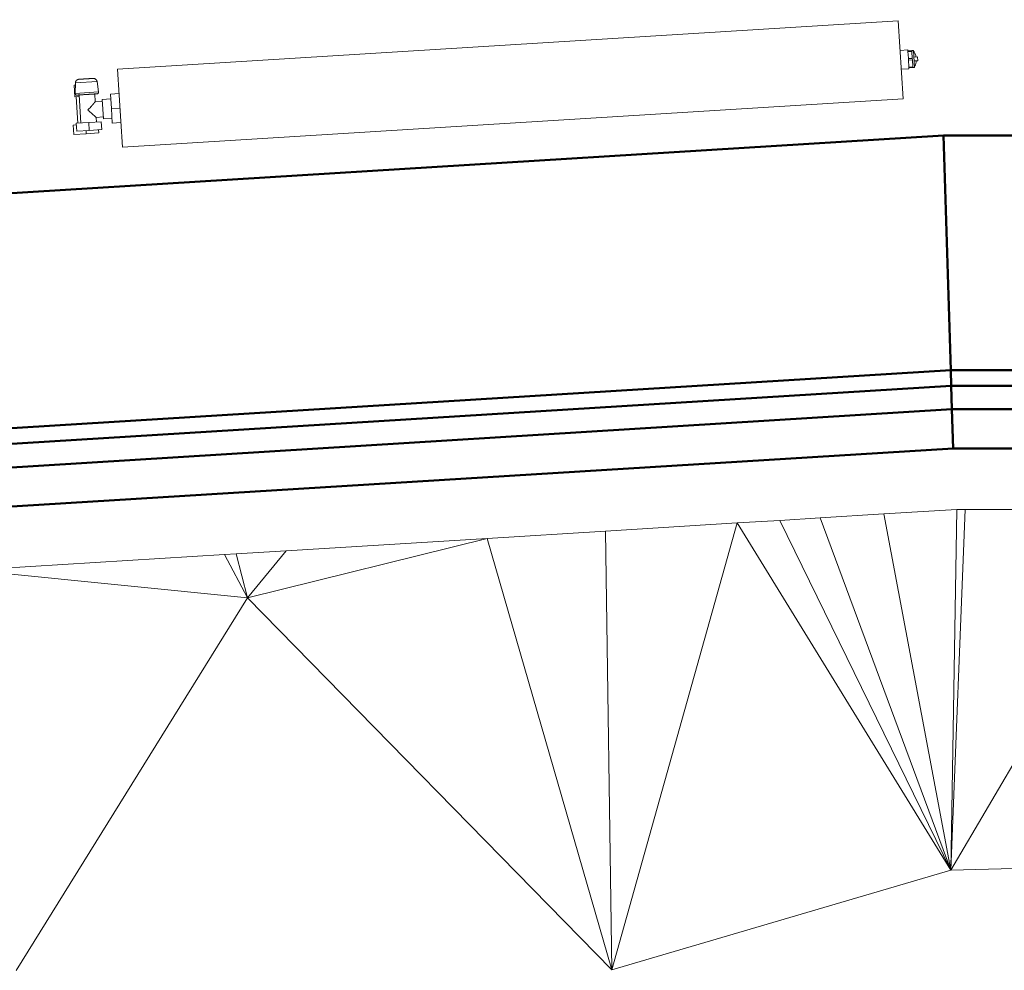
# Model space of a CAD drawing. Header units: millimetres. Extents: x 24644 to 52152, y 2709 to 38988.
# Tile 46 of 80: x 36368 to 37627, y 28048 to 29264. Entities that reach past the tile are written whole.
import ezdxf

# ---------------------------------------------------------------- set-up
doc = ezdxf.new("R2010")
doc.units = ezdxf.units.MM
doc.linetypes.add('ADSK_Скрыто', pattern=[300, 150, -150])
for name, color, linetype, lineweight in [('A-DETL-____-HDLN', 90, 'ADSK_Скрыто', 9), ('A-PART-____-MCUT', 2, 'Continuous', 50), ('A-PART-____-OTLN', 2, 'Continuous', 20), ('A-WALL-____-MCUT', 113, 'Continuous', 50), ('A-WALL-____-OTLN', 113, 'Continuous', 20), ('L-SITE-____-OTLN', 91, 'Continuous', 20), ('M-EQPM-____-OTLN', 50, 'Continuous', 20)]:
    doc.layers.add(name, color=color, linetype=linetype, lineweight=lineweight)

# ---------------------------------------------------------------- blocks, each defined once
blk = doc.blocks.new('Family - Site-608699-В_Этаж 01_Вентиляция')
at = {"layer": 'L-SITE-____-OTLN', "color": 9}
for p, q in [((37339.5, 28623.6), (37391.3, 28626.8)), ((37391.3, 28626.8), (37472.5, 28631.9)), ((37558, 28176.5), (37391.3, 28626.8)), ((37472.5, 28631.9), (37566, 28637.6)), ((37558, 28176.5), (37472.5, 28631.9)), ((37558, 28176.5), (37566, 28637.6)), ((37558, 28176.5), (37576.6, 28637.6)), ((37566, 28637.6), (37576.6, 28637.6)), ((37576.6, 28637.6), (37676.6, 28637.6)), ((37116.6, 28609.9), (37285.2, 28620.3)), ((37124.6, 28049.1), (37285.2, 28620.3)), ((37285.2, 28620.3), (37339.5, 28623.6)), ((37285.2, 28620.3), (37558, 28176.5)), ((37558, 28176.5), (37339.5, 28623.6)), ((36965.4, 28600.5), (37116.6, 28609.9)), ((37124.6, 28049.1), (37116.6, 28609.9)), ((36658.9, 28524.5), (36965.4, 28600.5)), ((36708.2, 28584.7), (36965.4, 28600.5)), ((36965.4, 28600.5), (37124.6, 28049.1)), ((36308, 28559.9), (36629.4, 28579.8)), ((36629.4, 28579.8), (36644.3, 28580.7)), ((36658.9, 28524.5), (36629.4, 28579.8)), ((36644.3, 28580.7), (36708.2, 28584.7)), ((36658.9, 28524.5), (36644.3, 28580.7)), ((36708.2, 28584.7), (36658.9, 28524.5)), ((36308, 28559.9), (36658.9, 28524.5)), ((36363.3, 28048.3), (36658.9, 28524.5)), ((36658.9, 28524.5), (37124.6, 28049.1)), ((37558, 28176.5), (37676.6, 28378.1)), ((37558, 28176.5), (38012.7, 28187.5)), ((37124.6, 28049.1), (37558, 28176.5))]:
    blk.add_line(p, q, dxfattribs=at)
blk = doc.blocks.new('Прямая форма - Gypsum Plasterboard - Waterproof-609463-В_Этаж 01_Вентиляция')
at = {"layer": 'A-WALL-____-MCUT', "color": 253}
for p, q in [((401.6, 0), (400, 0)), ((401.6, -50), (401.6, 0)), ((3142.1, 0), (3026.6, 0)), ((3026.6, 0), (3026.6, -50)), ((3143.6, -50), (3142.1, 0)), ((400, 0), (400, -50)), ((400, -50), (401.6, -50)), ((3026.6, -50), (3143.6, -50))]:
    blk.add_line(p, q, dxfattribs=at)
blk = doc.blocks.new('Прямая форма - Masonry Block - Structural-609464-В_Этаж 01_Вентиляция')
at = {"layer": 'A-WALL-____-MCUT', "color": 253}
for p, q in [((400, -100), (400, -400)), ((401.6, -100), (400, -100)), ((401.6, -400), (401.6, -100)), ((3145.2, -100), (3026.6, -100)), ((3026.6, -100), (3026.6, -400)), ((3154.4, -400), (3145.2, -100)), ((400, -400), (401.6, -400)), ((3026.6, -400), (3154.4, -400))]:
    blk.add_line(p, q, dxfattribs=at)
blk = doc.blocks.new('Прямая форма - Insulation - Thermal Break-609465-В_Этаж 01_Вентиляция')
at = {"layer": 'A-WALL-____-MCUT', "color": 253}
for p, q in [((80, -50), (80, -80)), ((401.6, -50), (80, -50)), ((401.6, -80), (401.6, -50)), ((3143.6, -50), (3026.6, -50)), ((3026.6, -50), (3026.6, -80)), ((3144.6, -80), (3143.6, -50)), ((80, -80), (401.6, -80)), ((3026.6, -80), (3144.6, -80))]:
    blk.add_line(p, q, dxfattribs=at)
blk = doc.blocks.new('Прямая форма - Concrete - Structural-609466-В_Этаж 01_Вентиляция')
at = {"layer": 'A-WALL-____-MCUT', "color": 253}
for p, q in [((401.6, -80), (100, -80)), ((100, -80), (100, -100)), ((401.6, -100), (401.6, -80)), ((3144.6, -80), (3026.6, -80)), ((3026.6, -80), (3026.6, -100)), ((3145.2, -100), (3144.6, -80)), ((100, -100), (401.6, -100)), ((3026.6, -100), (3145.2, -100))]:
    blk.add_line(p, q, dxfattribs=at)
blk = doc.blocks.new('Прямая форма - SW - 008-609467-В_Этаж 01_Вентиляция')
for name in ['Прямая форма - Gypsum Plasterboard - Waterproof-609463-В_Этаж 01_Вентиляция', 'Прямая форма - Insulation - Thermal Break-609465-В_Этаж 01_Вентиляция', 'Прямая форма - Concrete - Structural-609466-В_Этаж 01_Вентиляция', 'Прямая форма - Masonry Block - Structural-609464-В_Этаж 01_Вентиляция']:
    blk.add_blockref(name, (0, 0))
blk = doc.blocks.new('Family - Gypsum Plasterboard - Waterproof-609469-В_Этаж 01_Вентиляция')
at = {"layer": 'A-PART-____-MCUT', "color": 253}
for p, q in [((401.6, 0), (400, 0)), ((401.6, -50), (401.6, 0)), ((3142.1, 0), (3026.6, 0)), ((3026.6, 0), (3026.6, -50)), ((3143.6, -50), (3142.1, 0)), ((400, 0), (400, -50)), ((400, -50), (401.6, -50)), ((3026.6, -50), (3143.6, -50))]:
    blk.add_line(p, q, dxfattribs=at)
blk = doc.blocks.new('Family - Masonry Block - Structural-609471-В_Этаж 01_Вентиляция')
at = {"layer": 'A-PART-____-MCUT', "color": 253}
for p, q in [((400, -100), (400, -400)), ((401.6, -100), (400, -100)), ((401.6, -400), (401.6, -100)), ((3145.2, -100), (3026.6, -100)), ((3026.6, -100), (3026.6, -400)), ((3154.4, -400), (3145.2, -100)), ((400, -400), (401.6, -400)), ((3026.6, -400), (3154.4, -400))]:
    blk.add_line(p, q, dxfattribs=at)
blk = doc.blocks.new('Family - Insulation - Thermal Break-609473-В_Этаж 01_Вентиляция')
at = {"layer": 'A-PART-____-MCUT', "color": 253}
for p, q in [((80, -50), (80, -80)), ((401.6, -50), (80, -50)), ((401.6, -80), (401.6, -50)), ((3143.6, -50), (3026.6, -50)), ((3026.6, -50), (3026.6, -80)), ((3144.6, -80), (3143.6, -50)), ((80, -80), (401.6, -80)), ((3026.6, -80), (3144.6, -80))]:
    blk.add_line(p, q, dxfattribs=at)
blk = doc.blocks.new('Family - Concrete - Structural-609477-В_Этаж 01_Вентиляция')
at = {"layer": 'A-PART-____-MCUT', "color": 253}
for p, q in [((401.6, -80), (100, -80)), ((100, -80), (100, -100)), ((401.6, -100), (401.6, -80)), ((3144.6, -80), (3026.6, -80)), ((3026.6, -80), (3026.6, -100)), ((3145.2, -100), (3144.6, -80)), ((100, -100), (401.6, -100)), ((3026.6, -100), (3145.2, -100))]:
    blk.add_line(p, q, dxfattribs=at)
blk = doc.blocks.new('Прямая форма - Concrete - Structural-609759-В_Этаж 01_Вентиляция')
at = {"layer": 'A-WALL-____-MCUT', "color": 253}
for p, q in [((-2.5, -80), (-3.1, -100)), ((1257.9, -80), (-2.5, -80)), ((1257.2, -100), (1257.9, -80)), ((-3.1, -100), (1257.2, -100))]:
    blk.add_line(p, q, dxfattribs=at)
blk = doc.blocks.new('Прямая форма - Masonry Block - Structural-609760-В_Этаж 01_Вентиляция')
at = {"layer": 'A-WALL-____-MCUT', "color": 253}
for p, q in [((-3.1, -100), (-12.3, -400)), ((1257.2, -100), (-3.1, -100)), ((1248, -400), (1257.2, -100)), ((-12.3, -400), (1248, -400))]:
    blk.add_line(p, q, dxfattribs=at)
blk = doc.blocks.new('Прямая форма - Insulation - Thermal Break-609761-В_Этаж 01_Вентиляция')
at = {"layer": 'A-WALL-____-MCUT', "color": 253}
for p, q in [((-1.5, -50), (-2.5, -80)), ((1258.8, -50), (-1.5, -50)), ((1257.9, -80), (1258.8, -50)), ((-2.5, -80), (1257.9, -80))]:
    blk.add_line(p, q, dxfattribs=at)
blk = doc.blocks.new('Прямая форма - Gypsum Plasterboard - Waterproof-609762-В_Этаж 01_Вентиляция')
at = {"layer": 'A-WALL-____-MCUT', "color": 253}
for p, q in [((1260.3, 0), (0, 0)), ((1258.8, -50), (1260.3, 0)), ((0, 0), (-1.5, -50)), ((-1.5, -50), (1258.8, -50))]:
    blk.add_line(p, q, dxfattribs=at)
blk = doc.blocks.new('Прямая форма - SW - 008-609763-В_Этаж 01_Вентиляция')
for name in ['Прямая форма - Gypsum Plasterboard - Waterproof-609762-В_Этаж 01_Вентиляция', 'Прямая форма - Insulation - Thermal Break-609761-В_Этаж 01_Вентиляция', 'Прямая форма - Concrete - Structural-609759-В_Этаж 01_Вентиляция', 'Прямая форма - Masonry Block - Structural-609760-В_Этаж 01_Вентиляция']:
    blk.add_blockref(name, (0, 0))
blk = doc.blocks.new('Family - Concrete - Structural-609765-В_Этаж 01_Вентиляция')
at = {"layer": 'A-PART-____-MCUT', "color": 253}
for p, q in [((-2.5, -80), (-3.1, -100)), ((1257.9, -80), (-2.5, -80)), ((1257.2, -100), (1257.9, -80)), ((-3.1, -100), (1257.2, -100))]:
    blk.add_line(p, q, dxfattribs=at)
blk = doc.blocks.new('Family - Masonry Block - Structural-609767-В_Этаж 01_Вентиляция')
at = {"layer": 'A-PART-____-MCUT', "color": 253}
for p, q in [((-3.1, -100), (-12.3, -400)), ((1257.2, -100), (-3.1, -100)), ((1248, -400), (1257.2, -100)), ((-12.3, -400), (1248, -400))]:
    blk.add_line(p, q, dxfattribs=at)
blk = doc.blocks.new('Family - Insulation - Thermal Break-609769-В_Этаж 01_Вентиляция')
at = {"layer": 'A-PART-____-MCUT', "color": 253}
for p, q in [((-1.5, -50), (-2.5, -80)), ((1258.8, -50), (-1.5, -50)), ((1257.9, -80), (1258.8, -50)), ((-2.5, -80), (1257.9, -80))]:
    blk.add_line(p, q, dxfattribs=at)
blk = doc.blocks.new('Family - Gypsum Plasterboard - Waterproof-609771-В_Этаж 01_Вентиляция')
at = {"layer": 'A-PART-____-MCUT', "color": 253}
for p, q in [((1260.3, 0), (0, 0)), ((1258.8, -50), (1260.3, 0)), ((0, 0), (-1.5, -50)), ((-1.5, -50), (1258.8, -50))]:
    blk.add_line(p, q, dxfattribs=at)
blk = doc.blocks.new('V line_ifc_RVT-1-В_Этаж 01_Вентиляция')
at = {"layer": 'A-PART-____-OTLN', "color": 9, "lineweight": 20}
for name, p, rotation in [('Family - Masonry Block - Structural-609767-В_Этаж 01_Вентиляция', (37561.1, 28715.6), 183.5401648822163), ('Family - Masonry Block - Structural-609471-В_Этаж 01_Вентиляция', (40703.2, 28715.9), 180.0044300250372), ('Family - Concrete - Structural-609765-В_Этаж 01_Вентиляция', (37561.1, 28715.6), 183.5401648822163), ('Family - Concrete - Structural-609477-В_Этаж 01_Вентиляция', (40703.2, 28715.9), 180.0044300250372), ('Family - Insulation - Thermal Break-609769-В_Этаж 01_Вентиляция', (37561.1, 28715.6), 183.5401648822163), ('Family - Insulation - Thermal Break-609473-В_Этаж 01_Вентиляция', (40703.2, 28715.9), 180.0044300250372), ('Family - Gypsum Plasterboard - Waterproof-609771-В_Этаж 01_Вентиляция', (37561.1, 28715.6), 183.5401648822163), ('Family - Gypsum Plasterboard - Waterproof-609469-В_Этаж 01_Вентиляция', (40703.2, 28715.9), 180.0044300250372)]:
    blk.add_blockref(name, p, dxfattribs=dict(at, rotation=rotation))
at = {"layer": 'A-WALL-____-OTLN', "color": 9, "lineweight": 20}
for name, p, rotation in [('Прямая форма - SW - 008-609763-В_Этаж 01_Вентиляция', (37561.1, 28715.6), 183.5401648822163), ('Прямая форма - SW - 008-609467-В_Этаж 01_Вентиляция', (40703.2, 28715.9), 180.0044300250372)]:
    blk.add_blockref(name, p, dxfattribs=dict(at, rotation=rotation))
at = {"layer": 'L-SITE-____-OTLN', "color": 9, "lineweight": 20}
blk.add_blockref('Family - Site-608699-В_Этаж 01_Вентиляция', (0, 0), dxfattribs=at)
blk = doc.blocks.new('ADSK_Радиатор универсальный_Боковое подключение_Клапаны - Радиатор 600х1000-1673224-В_Этаж 01_Вентиляция')
at = {"layer": 'A-DETL-____-HDLN', "flags": 128}
for points in [[(-550, 20), (-550, 20), (-550, 20), (-549.9, 20), (-549.9, 20), (-549.8, 20), (-549.7, 20)], [(-549.7, 20), (-549.8, 20), (-549.9, 20), (-549.9, 20), (-550, 20), (-550, 20), (-550, 20), (-550, 20)], [(-532, 20), (-532, 20), (-532, 20), (-532.1, 20), (-532.1, 20), (-532.2, 20), (-532.3, 20)], [(-532.2, 20), (-532.1, 20), (-532.1, 20), (-532, 20), (-532, 20), (-532, 20), (-532, 20)], [(-553.8, 0), (-553.9, 0), (-553.9, 0), (-554, 0), (-554, 0), (-554, 0)], [(-554, 0), (-554, 0), (-554, 0), (-553.9, 0), (-553.8, 0), (-553.7, 0)], [(-528, 0), (-528, 0), (-528, 0), (-528.1, 0), (-528.2, 0)], [(-528.2, 0), (-528.1, 0), (-528.1, 0), (-528, 0), (-528, 0), (-528, 0)]]:
    blk.add_lwpolyline(points, dxfattribs=at)
at = {"layer": 'M-EQPM-____-OTLN'}
for p, q in [((500, 30), (-500, 30)), ((-500, 30), (-500, -70)), ((-500, 30), (-500, -70)), ((500, 30), (-500, 30)), ((500, -70), (500, 30)), ((500, -70), (500, 30)), ((-556.5, 13), (-556.5, -2)), ((-555.2, 13), (-556.5, 13)), ((-554.9, 15.8), (-556, 2.3)), ((-527.1, 15.8), (-554.9, 15.8)), ((-526, 2.3), (-527.1, 15.8)), ((-526, 2.3), (-556, 2.3)), ((-551, 0), (-551, -36)), ((-531, -10), (-531, 0)), ((-556.5, -2), (-551, -2)), ((-555, -2), (-555, -36)), ((-531, 0), (-551, 0)), ((-522, -10), (-531, -10)), ((-511, -7.5), (-522, -7.5)), ((-522, -7.5), (-522, -32.5)), ((-511, -20), (-511, -1.5)), ((-511, -1.5), (-500, -1.5)), ((510, -8), (500, -8)), ((510, -9.1), (510, -8)), ((510, -9.2), (510, -10.1)), ((510, -9.2), (515, -9.2)), ((515, -10.1), (510, -10.1)), ((510, -18.7), (510, -10.2)), ((517, -9.2), (515, -9.2)), ((515, -10.1), (515, -9.2)), ((515, -10.1), (515, -19.1)), ((517, -30.8), (517, -9.2)), ((517, -9.5), (517, -9.2)), ((-511, -38.5), (-511, -20)), ((-511, -20), (-500, -20)), ((510, -19.1), (510, -18.7)), ((510, -19.1), (510, -20.9)), ((510, -19.1), (515, -19.1)), ((515, -20.9), (510, -20.9)), ((510, -29.8), (510, -21.1)), ((515, -20.9), (515, -19.1)), ((515, -20.9), (515, -29.9)), ((522, -17.5), (517, -17.5)), ((522, -22.5), (517, -22.5)), ((522, -22.5), (522, -17.5)), ((-557, -36), (-541, -36)), ((-557, -46), (-557, -36)), ((-541, -36), (-525, -36)), ((-541, -36), (-541, -46)), ((-531, -36), (-531, -30)), ((-531, -30), (-522, -30)), ((-525, -46), (-525, -36)), ((-522, -32.5), (-511, -32.5)), ((500, -32), (510, -32)), ((510, -29.9), (510, -30.8)), ((510, -29.9), (515, -29.9)), ((515, -30.8), (510, -30.8)), ((510, -32), (510, -30.9)), ((515, -30.8), (515, -29.9)), ((515, -30.8), (517, -30.8)), ((517, -30.8), (517, -30.5)), ((-561, -38), (-557, -38)), ((-561, -50), (-561, -38)), ((-545, -50), (-561, -50)), ((-541, -46), (-557, -46)), ((-545, -46), (-545, -50)), ((-529, -50), (-545, -50)), ((-525, -46), (-541, -46)), ((-529, -50), (-529, -46)), ((-511, -38.5), (-500, -38.5)), ((-500, -70), (500, -70)), ((-500, -70), (500, -70))]:
    blk.add_line(p, q, dxfattribs=at)
at = {"layer": 'M-EQPM-____-OTLN', "flags": 128}
for points in [[(-554.9, 15.8), (-554.9, 16), (-554.8, 16.2), (-554.8, 16.4), (-554.7, 16.6), (-554.7, 16.8), (-554.6, 17), (-554.5, 17.2), (-554.4, 17.4), (-554.3, 17.5), (-554.2, 17.7), (-554.1, 17.9), (-554, 18), (-553.9, 18.2), (-553.7, 18.3), (-553.6, 18.5), (-553.4, 18.6), (-553.3, 18.8), (-553.1, 18.9), (-553, 19), (-552.8, 19.1), (-552.7, 19.2), (-552.5, 19.3), (-552.3, 19.4), (-552.1, 19.5), (-551.9, 19.6), (-551.8, 19.7), (-551.6, 19.7), (-551.4, 19.8), (-551.2, 19.9), (-551, 19.9), (-550.8, 19.9), (-550.6, 20), (-550.4, 20), (-550.2, 20), (-550, 20)], [(-550, 20), (-550, 20), (-550, 20), (-549.9, 20), (-549.9, 20), (-549.8, 20), (-549.7, 20), (-549.6, 20), (-549.5, 20), (-549.4, 20), (-549.3, 20), (-549.1, 20), (-549, 20), (-548.8, 20), (-548.6, 20), (-548.4, 20), (-548.2, 20), (-548, 20), (-547.8, 20), (-547.5, 20), (-547.3, 20), (-547, 20), (-546.7, 20), (-546.5, 20), (-546.2, 20)], [(-532, 20), (-532, 20), (-532, 20), (-532.1, 20), (-532.1, 20), (-532.2, 20), (-532.3, 20), (-532.4, 20), (-532.5, 20), (-532.6, 20), (-532.7, 20), (-532.9, 20), (-533, 20), (-533.2, 20), (-533.4, 20), (-533.6, 20), (-533.8, 20), (-534, 20), (-534.2, 20), (-534.5, 20), (-534.7, 20), (-535, 20), (-535.3, 20), (-535.5, 20), (-535.8, 20), (-536.1, 20), (-536.4, 20), (-536.8, 20), (-537.1, 20), (-537.4, 20), (-537.7, 20), (-538.1, 20), (-538.4, 20), (-538.8, 20), (-539.1, 20), (-539.5, 20), (-539.8, 20), (-540.2, 20), (-540.5, 20), (-540.9, 20), (-541.3, 20), (-541.6, 20), (-542, 20), (-542.3, 20), (-542.7, 20), (-543, 20), (-543.4, 20), (-543.7, 20), (-544.1, 20), (-544.4, 20), (-544.7, 20), (-545.1, 20), (-545.4, 20), (-545.7, 20), (-546, 20), (-546.3, 20), (-546.6, 20), (-546.9, 20), (-547.1, 20), (-547.4, 20), (-547.6, 20), (-547.9, 20), (-548.1, 20), (-548.3, 20), (-548.5, 20), (-548.7, 20), (-548.9, 20), (-549.1, 20), (-549.2, 20), (-549.4, 20), (-549.5, 20), (-549.6, 20), (-549.7, 20), (-549.8, 20), (-549.9, 20), (-549.9, 20), (-550, 20), (-550, 20), (-550, 20), (-550, 20)], [(-535.7, 20), (-535.4, 20), (-535.1, 20), (-534.9, 20), (-534.6, 20), (-534.4, 20), (-534.1, 20), (-533.9, 20), (-533.7, 20), (-533.5, 20), (-533.3, 20), (-533.1, 20), (-532.9, 20), (-532.8, 20), (-532.6, 20), (-532.5, 20), (-532.4, 20), (-532.3, 20), (-532.2, 20), (-532.1, 20), (-532.1, 20), (-532, 20), (-532, 20), (-532, 20), (-532, 20)], [(-532, 20), (-531.8, 20), (-531.6, 20), (-531.4, 20), (-531.2, 19.9), (-531, 19.9), (-530.8, 19.9), (-530.6, 19.8), (-530.4, 19.7), (-530.2, 19.7), (-530.1, 19.6), (-529.9, 19.5), (-529.7, 19.4), (-529.5, 19.3), (-529.3, 19.2), (-529.2, 19.1), (-529, 19), (-528.9, 18.9), (-528.7, 18.8), (-528.6, 18.6), (-528.4, 18.5), (-528.3, 18.3), (-528.1, 18.2), (-528, 18), (-527.9, 17.9), (-527.8, 17.7), (-527.7, 17.5), (-527.6, 17.4), (-527.5, 17.2), (-527.4, 17), (-527.3, 16.8), (-527.3, 16.6), (-527.2, 16.4), (-527.2, 16.2), (-527.1, 16), (-527.1, 15.8)], [(-554, 0), (-554.1, 0), (-554.2, 0), (-554.2, 0), (-554.3, 0), (-554.4, 0), (-554.5, 0.1), (-554.6, 0.1), (-554.6, 0.1), (-554.7, 0.1), (-554.8, 0.2), (-554.9, 0.2), (-554.9, 0.2), (-555, 0.3), (-555.1, 0.3), (-555.1, 0.3), (-555.2, 0.4), (-555.3, 0.4), (-555.3, 0.5), (-555.4, 0.6), (-555.4, 0.6), (-555.5, 0.7), (-555.5, 0.7), (-555.6, 0.8), (-555.6, 0.9), (-555.7, 0.9), (-555.7, 1), (-555.8, 1.1), (-555.8, 1.1), (-555.8, 1.2), (-555.9, 1.3), (-555.9, 1.4), (-555.9, 1.4), (-555.9, 1.5), (-556, 1.6), (-556, 1.7), (-556, 1.7), (-556, 1.8), (-556, 1.9), (-556, 2), (-556, 2.1), (-556, 2.1), (-556, 2.2), (-556, 2.3), (-556, 2.3)], [(-550.6, 0), (-550.9, 0), (-551.3, 0), (-551.6, 0), (-551.9, 0), (-552.1, 0), (-552.4, 0), (-552.6, 0), (-552.9, 0), (-553.1, 0), (-553.2, 0), (-553.4, 0), (-553.6, 0), (-553.7, 0), (-553.8, 0), (-553.9, 0), (-553.9, 0), (-554, 0), (-554, 0), (-554, 0)], [(-554, 0), (-554, 0), (-554, 0), (-553.9, 0), (-553.8, 0), (-553.7, 0), (-553.6, 0), (-553.5, 0), (-553.3, 0), (-553.2, 0), (-553, 0), (-552.8, 0), (-552.5, 0), (-552.3, 0), (-552, 0), (-551.7, 0), (-551.4, 0), (-551.1, 0), (-550.8, 0), (-550.4, 0), (-550.1, 0), (-549.7, 0), (-549.3, 0), (-548.9, 0), (-548.5, 0), (-548, 0), (-547.6, 0), (-547.1, 0), (-546.7, 0), (-546.2, 0), (-545.7, 0), (-545.2, 0), (-544.7, 0), (-544.2, 0), (-543.7, 0), (-543.2, 0), (-542.7, 0), (-542.2, 0), (-541.7, 0), (-541.1, 0), (-540.6, 0), (-540.1, 0), (-539.6, 0), (-539.1, 0), (-538.6, 0), (-538, 0), (-537.5, 0), (-537, 0), (-536.6, 0), (-536.1, 0), (-535.6, 0), (-535.1, 0), (-534.7, 0), (-534.2, 0), (-533.8, 0), (-533.3, 0), (-532.9, 0), (-532.5, 0), (-532.1, 0), (-531.8, 0), (-531.4, 0), (-531.1, 0), (-530.7, 0), (-530.4, 0), (-530.1, 0), (-529.9, 0), (-529.6, 0), (-529.4, 0), (-529.1, 0), (-528.9, 0), (-528.8, 0), (-528.6, 0), (-528.4, 0), (-528.3, 0), (-528.2, 0), (-528.1, 0), (-528.1, 0), (-528, 0), (-528, 0), (-528, 0)], [(-528, 0), (-528, 0), (-528, 0), (-528.1, 0), (-528.2, 0), (-528.3, 0), (-528.4, 0), (-528.5, 0), (-528.7, 0), (-528.8, 0), (-529, 0), (-529.2, 0), (-529.5, 0), (-529.7, 0), (-530, 0), (-530.3, 0), (-530.6, 0), (-530.9, 0), (-531.2, 0)], [(-526, 2.3), (-526, 2.3), (-526, 2.2), (-526, 2.1), (-526, 2), (-526, 1.9), (-526, 1.9), (-526, 1.8), (-526, 1.7), (-526, 1.6), (-526.1, 1.5), (-526.1, 1.5), (-526.1, 1.4), (-526.1, 1.3), (-526.1, 1.2), (-526.2, 1.2), (-526.2, 1.1), (-526.3, 1), (-526.3, 1), (-526.3, 0.9), (-526.4, 0.8), (-526.4, 0.8), (-526.5, 0.7), (-526.5, 0.6), (-526.6, 0.6), (-526.6, 0.5), (-526.7, 0.5), (-526.8, 0.4), (-526.8, 0.4), (-526.9, 0.3), (-527, 0.3), (-527, 0.2), (-527.1, 0.2), (-527.2, 0.2), (-527.3, 0.1), (-527.3, 0.1), (-527.4, 0.1), (-527.5, 0.1), (-527.6, 0), (-527.6, 0), (-527.7, 0), (-527.8, 0), (-527.9, 0), (-528, 0), (-528, 0)], [(515, -9.2), (515.5, -9.3), (516, -9.4)], [(517, -10.1), (517.8, -11), (518.6, -12.5), (519.6, -15.7), (519.8, -17.5)], [(517, -29.9), (517.8, -29), (518.6, -27.5), (519.6, -24.3), (519.8, -22.5)], [(515, -30.8), (515.5, -30.7), (516, -30.6)]]:
    blk.add_lwpolyline(points, dxfattribs=at)
at = {"layer": 'M-EQPM-____-OTLN'}
for points, knots in [([(-541, -20), (-540.4, -19.4), (-539.1, -18.1), (-537.5, -16.5), (-536.4, -15.4), (-535.8, -14.8), (-535.4, -14.4), (-535, -14), (-534.5, -13.5), (-534.1, -13.1), (-533.7, -12.7), (-533.4, -12.4), (-533, -12), (-532.7, -11.7), (-532.3, -11.3), (-532, -11.1), (-531.8, -10.8), (-531.6, -10.5), (-531.4, -10.4), (-531.2, -10.2), (-531, -10.1), (-531, -10), (-531, -10)], [0, 0, 0, 0, 0.142857, 0.285714, 0.357143, 0.392857, 0.428571, 0.464286, 0.5, 0.535714, 0.571429, 0.607143, 0.642857, 0.678571, 0.714286, 0.75, 0.785714, 0.821429, 0.857143, 0.892857, 0.928571, 1, 1, 1, 1]), ([(-531, -30), (-531, -30), (-531, -29.9), (-531.2, -29.8), (-531.4, -29.6), (-531.6, -29.5), (-531.8, -29.2), (-532, -28.9), (-532.3, -28.7), (-532.7, -28.3), (-533, -28), (-533.4, -27.6), (-533.7, -27.3), (-534.1, -26.9), (-534.7, -26.3), (-535.2, -25.8), (-535.8, -25.2), (-536.4, -24.6), (-537.5, -23.5), (-539.1, -21.9), (-540.4, -20.6), (-541, -20)], [0, 0, 0, 0, 0.071429, 0.107143, 0.142857, 0.178571, 0.214286, 0.25, 0.285714, 0.321429, 0.357143, 0.392857, 0.428571, 0.464286, 0.5, 0.571429, 0.607143, 0.642857, 0.714286, 0.857143, 1, 1, 1, 1])]:
    blk.add_open_spline(points, degree=3, knots=knots, dxfattribs=at)

msp = doc.modelspace()

# ---------------------------------------------------------------- block references
at = {"lineweight": 9}
msp.add_blockref('V line_ifc_RVT-1-В_Этаж 01_Вентиляция', (0, 0), dxfattribs=at)
at = {"layer": 'A-DETL-____-HDLN', "rotation": 3.540212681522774}
msp.add_blockref('ADSK_Радиатор универсальный_Боковое подключение_Клапаны - Радиатор 600х1000-1673224-В_Этаж 01_Вентиляция', (36993.6864, 29201.5107), dxfattribs=at)

doc.saveas('drawing.dxf')
